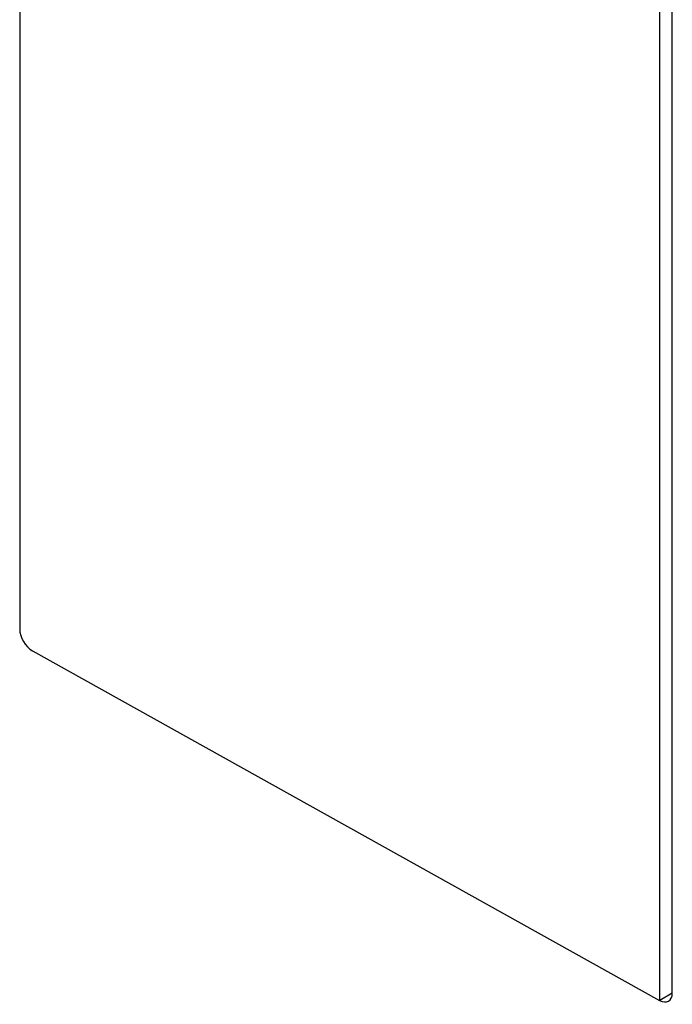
# Model space of a CAD drawing. Header units: millimetres. Extents: x 15458 to 16410, y 10212 to 11278.
# Tile 51 of 139: x 16324 to 16360, y 10406 to 10462. Entities that reach past the tile are written whole.
import ezdxf

# ---------------------------------------------------------------- set-up
doc = ezdxf.new("R2010")
doc.units = ezdxf.units.MM

msp = doc.modelspace()

# ---------------------------------------------------------------- linework, layer by layer
at = {"color": 7, "linetype": 'Continuous', "lineweight": 25}
for p, q in [((16323.522, 10492.017), (16323.522, 10427.511)), ((16360.214, 10407.056), (16360.214, 10471.562)), ((16359.507, 10406.647), (16359.507, 10471.154)), ((16324.241, 10426.293), (16359.494, 10406.64)), ((16359.507, 10406.647), (16360.214, 10407.056))]:
    msp.add_line(p, q, dxfattribs=at)
for centre, start_param, end_param in [((16324.241, 10427.11), 0.776443, 2.347239), ((16359.494, 10407.457), 2.347239, 3.918035)]:
    msp.add_ellipse(centre, major_axis=(-0.513, 0.858), ratio=0.587369, start_param=start_param, end_param=end_param, dxfattribs=at)

doc.saveas('drawing.dxf')
